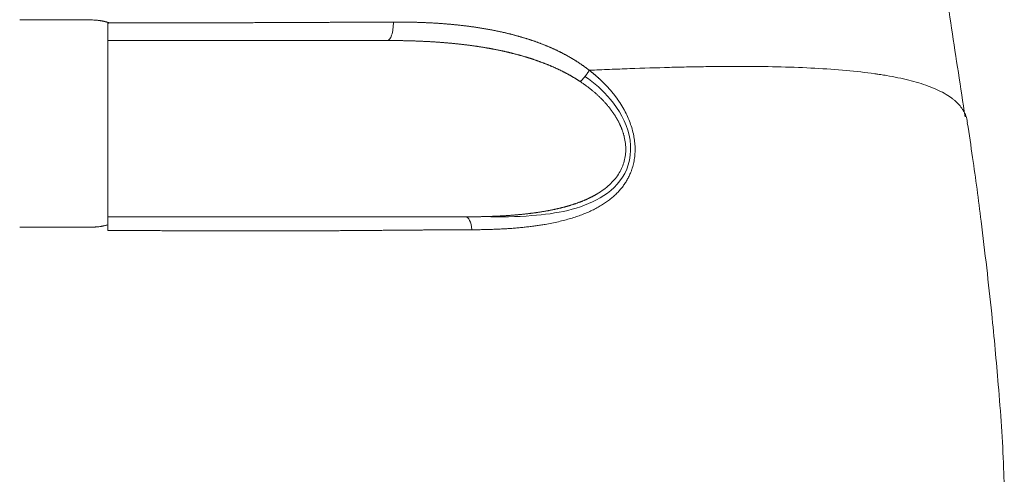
# Model space of a CAD drawing. Header units: millimetres. Extents: x 176 to 9387, y -11044 to -3322.
# Tile 224 of 256: x 8455 to 8511, y -9821 to -9795. Entities that reach past the tile are written whole.
import ezdxf

# ---------------------------------------------------------------- set-up
doc = ezdxf.new("R2010")
doc.units = ezdxf.units.MM
doc.header["$LTSCALE"] = 0.3175
doc.layers.add('1轮廓实线层', color=7, linetype='Continuous', lineweight=18)

msp = doc.modelspace()

# ---------------------------------------------------------------- linework, layer by layer
at = {"layer": '1轮廓实线层'}
for centre, major_axis, ratio, start_param, end_param in [((8476.18598, -9795.19279), (0, -1), 0.35455754, 0, 1.61987464), ((8480.64113, -9807.19279), (0, 1), 0.36735611, 4.98257538, 6.28318531)]:
    msp.add_ellipse(centre, major_axis=major_axis, ratio=ratio, start_param=start_param, end_param=end_param, dxfattribs=at)
for points, degree in [([(8508.95037, -9800.52894), (8502.85368, -9760.30749)], 1), ([(8460.35631, -9795.2175), (8460.37725, -9795.20824), (8460.39819, -9795.19897), (8460.41913, -9795.1897)], 3), ([(8476.18598, -9796.19279), (8471.07249, -9796.19279), (8465.80484, -9796.19279), (8460.35631, -9796.19279)], 3), ([(8460.35631, -9806.19279), (8470.7946, -9806.19279), (8480.64113, -9806.19279)], 2), ([(8460.35631, -9806.97292), (8460.35631, -9806.86314), (8460.35631, -9806.75333), (8460.35631, -9806.64347)], 3)]:
    msp.add_open_spline(points, degree=degree, dxfattribs=at)
for points, knots in [([(8459.43427, -9795.02278), (8458.75675, -9795.01901), (8458.07824, -9795.01606), (8457.05878, -9795.01307), (8456.71867, -9795.01231), (8456.0379, -9795.01127), (8455.69723, -9795.01098), (8455.35631, -9795.01091)], [0, 0, 0, 0, 0.5, 0.5, 0.75, 0.75, 1, 1, 1, 1]), ([(8460.41951, -9795.18861), (8460.41068, -9795.18555), (8460.39305, -9795.17943), (8460.36654, -9795.1706), (8460.34005, -9795.16204), (8460.31356, -9795.15378), (8460.28709, -9795.14582), (8460.26062, -9795.13815), (8460.23417, -9795.13077), (8460.20772, -9795.12369), (8460.18129, -9795.1169), (8460.15486, -9795.11041), (8460.12845, -9795.10421), (8460.10204, -9795.0983), (8460.07565, -9795.09269), (8460.04926, -9795.08737), (8460.02289, -9795.08234), (8459.99652, -9795.07761), (8459.97017, -9795.07318), (8459.93407, -9795.06751), (8459.8878, -9795.06092), (8459.83095, -9795.05377), (8459.77293, -9795.04741), (8459.71041, -9795.04153), (8459.63613, -9795.03583), (8459.54286, -9795.02947), (8459.47301, -9795.02516), (8459.43427, -9795.02278)], [0, 0, 0, 0, 0.02797173, 0.05583949, 0.08360598, 0.1112739, 0.13884601, 0.16632508, 0.19371391, 0.22101533, 0.24823221, 0.27536743, 0.30242391, 0.32940458, 0.3563124, 0.38315037, 0.40992149, 0.4366288, 0.46327537, 0.48986425, 0.54592823, 0.60304362, 0.6612256, 0.72048855, 0.79080643, 0.88397508, 1, 1, 1, 1]), ([(8460.35631, -9806.64352), (8460.35631, -9806.17468), (8460.35631, -9805.70456), (8460.35631, -9804.76167), (8460.35631, -9804.28892), (8460.35631, -9803.57774), (8460.35631, -9803.34035), (8460.35631, -9802.86487), (8460.35631, -9802.62678), (8460.35631, -9801.91231), (8460.35631, -9801.43545), (8460.35631, -9800.71938), (8460.35631, -9800.48056), (8460.35631, -9800.00268), (8460.35631, -9799.76363), (8460.35631, -9799.28532), (8460.35631, -9799.04605), (8460.35631, -9798.56751), (8460.35631, -9798.32824), (8460.35631, -9797.84968), (8460.35631, -9797.6104), (8460.35631, -9797.13183), (8460.35631, -9796.89254), (8460.35631, -9796.17468), (8460.35631, -9795.69609), (8460.35631, -9795.2175)], [0, 0, 0, 0, 0.125, 0.125, 0.25, 0.25, 0.3125, 0.3125, 0.375, 0.375, 0.5, 0.5, 0.5625, 0.5625, 0.625, 0.625, 0.6875, 0.6875, 0.75, 0.75, 0.8125, 0.8125, 0.875, 0.875, 1, 1, 1, 1]), ([(8460.41932, -9795.1897), (8460.45231, -9795.18966), (8460.51879, -9795.18959), (8460.61922, -9795.1895), (8460.72112, -9795.18942), (8460.82449, -9795.18935), (8460.92932, -9795.1893), (8461.03562, -9795.18926), (8461.14339, -9795.18924), (8461.25264, -9795.18922), (8461.36335, -9795.18921), (8461.47554, -9795.18921), (8461.58919, -9795.18921), (8461.70433, -9795.18923), (8461.82093, -9795.18924), (8461.93901, -9795.18926), (8462.05857, -9795.18928), (8462.1796, -9795.18931), (8462.30211, -9795.18933), (8462.42609, -9795.18936), (8462.55156, -9795.18938), (8462.6785, -9795.1894), (8462.80691, -9795.18942), (8462.93681, -9795.18943), (8463.06818, -9795.18944), (8463.20104, -9795.18944), (8463.33537, -9795.18944), (8463.47118, -9795.18942), (8463.60847, -9795.1894), (8463.74723, -9795.18937), (8463.88748, -9795.18933), (8464.0292, -9795.18928), (8464.1724, -9795.18921), (8464.31707, -9795.18913), (8464.46323, -9795.18904), (8464.61086, -9795.18893), (8464.75996, -9795.18881), (8464.91054, -9795.18867), (8465.06259, -9795.18852), (8465.21611, -9795.18834), (8465.37111, -9795.18815), (8465.52757, -9795.18794), (8465.6855, -9795.18771), (8465.84491, -9795.18747), (8466.00577, -9795.1872), (8466.1681, -9795.18691), (8466.3319, -9795.18659), (8466.49716, -9795.18626), (8466.66387, -9795.1859), (8466.83204, -9795.18552), (8467.00167, -9795.18512), (8467.17275, -9795.1847), (8467.34528, -9795.18425), (8467.51925, -9795.18377), (8467.69467, -9795.18327), (8467.87154, -9795.18275), (8468.04984, -9795.1822), (8468.22958, -9795.18163), (8468.41075, -9795.18104), (8468.59335, -9795.18042), (8468.77738, -9795.17977), (8468.96283, -9795.1791), (8469.1497, -9795.1784), (8469.33798, -9795.17769), (8469.52767, -9795.17694), (8469.71877, -9795.17617), (8469.91127, -9795.17538), (8470.10517, -9795.17457), (8470.30045, -9795.17373), (8470.49713, -9795.17287), (8470.69519, -9795.17199), (8470.89462, -9795.17109), (8471.09543, -9795.17017), (8471.2976, -9795.16923), (8471.50113, -9795.16827), (8471.70601, -9795.16729), (8471.91224, -9795.16629), (8472.11981, -9795.16528), (8472.32871, -9795.16425), (8472.53894, -9795.16321), (8472.75049, -9795.16216), (8472.96335, -9795.16109), (8473.17752, -9795.16001), (8473.39298, -9795.15893), (8473.60973, -9795.15783), (8473.82776, -9795.15673), (8474.04707, -9795.15563), (8474.26763, -9795.15452), (8474.48945, -9795.15341), (8474.71252, -9795.15231), (8474.93682, -9795.1512), (8475.16235, -9795.1501), (8475.38909, -9795.14901), (8475.61704, -9795.14793), (8475.84618, -9795.14685), (8476.0765, -9795.14579), (8476.30802, -9795.14475), (8476.46258, -9795.14407), (8476.54011, -9795.14373)], [0, 0, 0, 0, 0.00598421, 0.01205804, 0.01822162, 0.02447508, 0.03081854, 0.03725213, 0.04377599, 0.05039024, 0.057095, 0.06389042, 0.07077661, 0.07775372, 0.08482187, 0.09198119, 0.09923181, 0.10657388, 0.11400751, 0.12153285, 0.12915002, 0.13685915, 0.14466038, 0.15255384, 0.16053966, 0.16861797, 0.1767889, 0.18505259, 0.19340915, 0.20185872, 0.21040144, 0.21903742, 0.22776679, 0.23658968, 0.24550621, 0.25451651, 0.2636207, 0.2728189, 0.28211124, 0.29149783, 0.30097878, 0.31055422, 0.32022426, 0.32998901, 0.33984858, 0.34980309, 0.35985263, 0.36999732, 0.38023726, 0.39057254, 0.40100328, 0.41152956, 0.42215147, 0.43286912, 0.44368258, 0.45459195, 0.4655973, 0.47669873, 0.4878963, 0.49919009, 0.51058017, 0.52206661, 0.53364947, 0.54532882, 0.55710471, 0.5689772, 0.58094633, 0.59301216, 0.60517472, 0.61743406, 0.62979021, 0.6422432, 0.65479305, 0.66743979, 0.68018344, 0.693024, 0.70596149, 0.71899592, 0.73212726, 0.74535554, 0.75868072, 0.7721028, 0.78562175, 0.79923755, 0.81295017, 0.82675956, 0.84066569, 0.85466851, 0.86876797, 0.882964, 0.89725655, 0.91164553, 0.92613088, 0.94071251, 0.95539033, 0.97016426, 0.98503418, 1, 1, 1, 1]), ([(8476.54011, -9795.14373), (8476.5724, -9795.14361), (8476.63687, -9795.14338), (8476.73334, -9795.14331), (8476.82946, -9795.14345), (8476.92521, -9795.14383), (8477.0206, -9795.14443), (8477.11562, -9795.14526), (8477.21028, -9795.14631), (8477.30457, -9795.14759), (8477.3985, -9795.1491), (8477.49207, -9795.15083), (8477.58527, -9795.15279), (8477.67811, -9795.15498), (8477.77058, -9795.15739), (8477.86269, -9795.16002), (8477.95444, -9795.16288), (8478.04583, -9795.16597), (8478.13685, -9795.16928), (8478.22751, -9795.17282), (8478.31781, -9795.17658), (8478.40774, -9795.18056), (8478.49732, -9795.18477), (8478.58653, -9795.18921), (8478.67538, -9795.19386), (8478.76387, -9795.19874), (8478.852, -9795.20385), (8478.93977, -9795.20917), (8479.02718, -9795.21472), (8479.11423, -9795.22049), (8479.20092, -9795.22649), (8479.28725, -9795.2327), (8479.37322, -9795.23914), (8479.45883, -9795.2458), (8479.54409, -9795.25268), (8479.62898, -9795.25979), (8479.71352, -9795.26711), (8479.7977, -9795.27466), (8479.88152, -9795.28242), (8479.96499, -9795.29041), (8480.0481, -9795.29861), (8480.13085, -9795.30704), (8480.21325, -9795.31568), (8480.29529, -9795.32455), (8480.37698, -9795.33363), (8480.45831, -9795.34293), (8480.53928, -9795.35246), (8480.61991, -9795.3622), (8480.70018, -9795.37215), (8480.78009, -9795.38233), (8480.85966, -9795.39273), (8480.93887, -9795.40334), (8481.01773, -9795.41417), (8481.09623, -9795.42521), (8481.17439, -9795.43647), (8481.25219, -9795.44795), (8481.32965, -9795.45965), (8481.40675, -9795.47156), (8481.4835, -9795.48369), (8481.55991, -9795.49603), (8481.63596, -9795.50859), (8481.71167, -9795.52136), (8481.78703, -9795.53435), (8481.86204, -9795.54755), (8481.9367, -9795.56097), (8482.01102, -9795.5746), (8482.08499, -9795.58845), (8482.15862, -9795.6025), (8482.23189, -9795.61678), (8482.30483, -9795.63126), (8482.37742, -9795.64596), (8482.44966, -9795.66087), (8482.52156, -9795.67599), (8482.59312, -9795.69133), (8482.66434, -9795.70687), (8482.73521, -9795.72263), (8482.80574, -9795.7386), (8482.87593, -9795.75478), (8482.94578, -9795.77118), (8483.01529, -9795.78778), (8483.08446, -9795.80459), (8483.15328, -9795.82162), (8483.22177, -9795.83885), (8483.28992, -9795.85629), (8483.35774, -9795.87395), (8483.42521, -9795.89181), (8483.49235, -9795.90988), (8483.55915, -9795.92816), (8483.62561, -9795.94665), (8483.69174, -9795.96535), (8483.75754, -9795.98425), (8483.82299, -9796.00336), (8483.88812, -9796.02268), (8483.95291, -9796.04221), (8484.01736, -9796.06195), (8484.08149, -9796.08189), (8484.14528, -9796.10204), (8484.20874, -9796.1224), (8484.27187, -9796.14296), (8484.33467, -9796.16373), (8484.39713, -9796.1847), (8484.45927, -9796.20588), (8484.52108, -9796.22727), (8484.58256, -9796.24886), (8484.64371, -9796.27065), (8484.70453, -9796.29265), (8484.76502, -9796.31486), (8484.82519, -9796.33727), (8484.88503, -9796.35988), (8484.94454, -9796.3827), (8485.00373, -9796.40572), (8485.0626, -9796.42895), (8485.12114, -9796.45238), (8485.17935, -9796.47601), (8485.23725, -9796.49984), (8485.29482, -9796.52388), (8485.35206, -9796.54812), (8485.40899, -9796.57257), (8485.46559, -9796.59721), (8485.52187, -9796.62206), (8485.57783, -9796.64711), (8485.63347, -9796.67236), (8485.6888, -9796.69782), (8485.7438, -9796.72347), (8485.79848, -9796.74933), (8485.85285, -9796.77539), (8485.9069, -9796.80164), (8485.96063, -9796.8281), (8486.01404, -9796.85476), (8486.06714, -9796.88162), (8486.11992, -9796.90868), (8486.17239, -9796.93594), (8486.22454, -9796.9634), (8486.27638, -9796.99107), (8486.3279, -9797.01893), (8486.37911, -9797.04698), (8486.43001, -9797.07524), (8486.4806, -9797.1037), (8486.53087, -9797.13236), (8486.58083, -9797.16122), (8486.63049, -9797.19027), (8486.67983, -9797.21953), (8486.72886, -9797.24898), (8486.77758, -9797.27863), (8486.82599, -9797.30848), (8486.8741, -9797.33853), (8486.92189, -9797.36877), (8486.96938, -9797.39922), (8487.01656, -9797.42986), (8487.06343, -9797.4607), (8487.11, -9797.49173), (8487.15626, -9797.52297), (8487.20222, -9797.5544), (8487.24787, -9797.58603), (8487.29322, -9797.61786), (8487.33826, -9797.64988), (8487.383, -9797.6821), (8487.42744, -9797.71452), (8487.47157, -9797.74713), (8487.5154, -9797.77994), (8487.55893, -9797.81296), (8487.60216, -9797.84614), (8487.6308, -9797.86849), (8487.6451, -9797.87964)], [0, 0, 0, 0, 0.00813582, 0.01624551, 0.02432907, 0.03238651, 0.04041785, 0.0484231, 0.05640228, 0.06435538, 0.07228244, 0.08018347, 0.08805847, 0.09590748, 0.1037305, 0.11152756, 0.11929866, 0.12704384, 0.13476311, 0.1424565, 0.15012401, 0.15776568, 0.16538153, 0.17297158, 0.18053585, 0.18807438, 0.19558717, 0.20307427, 0.21053569, 0.21797147, 0.22538163, 0.2327662, 0.24012521, 0.24745869, 0.25476666, 0.26204917, 0.26930624, 0.27653791, 0.28374421, 0.29092516, 0.29808082, 0.30521121, 0.31231636, 0.31939633, 0.32645113, 0.33348082, 0.34048542, 0.34746499, 0.35441955, 0.36134916, 0.36825385, 0.37513366, 0.38198865, 0.38881884, 0.39562429, 0.40240505, 0.40916115, 0.41589265, 0.42259959, 0.42928202, 0.43593999, 0.44257356, 0.44918276, 0.45576766, 0.46232831, 0.46886475, 0.47537705, 0.48186525, 0.48832942, 0.49476961, 0.50118587, 0.50757827, 0.51394687, 0.52029171, 0.52661288, 0.53291042, 0.5391844, 0.54543488, 0.55166192, 0.5578656, 0.56404598, 0.57020311, 0.57633709, 0.58244796, 0.5885358, 0.59460069, 0.60064268, 0.60666187, 0.61265831, 0.61863209, 0.62458327, 0.63051194, 0.63641817, 0.64230205, 0.64816365, 0.65400305, 0.65982033, 0.66561558, 0.67138888, 0.67714032, 0.68286997, 0.68857794, 0.6942643, 0.69992915, 0.70557258, 0.71119467, 0.71679552, 0.72237523, 0.72793389, 0.7334716, 0.73898845, 0.74448454, 0.74995998, 0.75541486, 0.76084929, 0.76626336, 0.7716572, 0.77703089, 0.78238455, 0.7877183, 0.79303223, 0.79832646, 0.8036011, 0.80885627, 0.81409208, 0.81930865, 0.8245061, 0.82968455, 0.83484412, 0.83998493, 0.84510711, 0.85021077, 0.85529606, 0.86036309, 0.865412, 0.87044292, 0.87545598, 0.88045131, 0.88542906, 0.89038936, 0.89533234, 0.90025816, 0.90516695, 0.91005885, 0.91493401, 0.91979258, 0.92463471, 0.92946054, 0.93427023, 0.93906393, 0.9438418, 0.948604, 0.95335067, 0.95808199, 0.96279812, 0.9674992, 0.97218543, 0.97685695, 0.98151394, 0.98615656, 0.990785, 0.99539942, 1, 1, 1, 1]), ([(8487.13061, -9798.52017), (8487.11799, -9798.51179), (8487.09269, -9798.49501), (8487.05452, -9798.47005), (8487.01609, -9798.44519), (8486.97738, -9798.42043), (8486.9384, -9798.39579), (8486.89915, -9798.37126), (8486.85963, -9798.34684), (8486.81983, -9798.32253), (8486.77976, -9798.29833), (8486.73942, -9798.27425), (8486.69881, -9798.25028), (8486.65793, -9798.22643), (8486.61677, -9798.20269), (8486.57535, -9798.17907), (8486.53365, -9798.15556), (8486.49167, -9798.13217), (8486.44943, -9798.1089), (8486.40691, -9798.08575), (8486.36413, -9798.06272), (8486.32107, -9798.03981), (8486.27773, -9798.01702), (8486.23413, -9797.99435), (8486.19025, -9797.9718), (8486.1461, -9797.94937), (8486.10168, -9797.92707), (8486.05699, -9797.90489), (8486.01203, -9797.88284), (8485.96679, -9797.86091), (8485.92128, -9797.83911), (8485.8755, -9797.81743), (8485.82945, -9797.79588), (8485.78312, -9797.77445), (8485.73652, -9797.75316), (8485.68965, -9797.73199), (8485.64251, -9797.71095), (8485.5951, -9797.69004), (8485.54741, -9797.66926), (8485.49945, -9797.64862), (8485.45122, -9797.6281), (8485.40272, -9797.60771), (8485.35395, -9797.58746), (8485.3049, -9797.56734), (8485.25558, -9797.54735), (8485.20599, -9797.52749), (8485.15613, -9797.50777), (8485.106, -9797.48819), (8485.05559, -9797.46873), (8485.00491, -9797.44942), (8484.95396, -9797.43024), (8484.90274, -9797.4112), (8484.85124, -9797.39229), (8484.79948, -9797.37352), (8484.74744, -9797.35489), (8484.69513, -9797.33639), (8484.64254, -9797.31804), (8484.58969, -9797.29982), (8484.53656, -9797.28175), (8484.48316, -9797.26381), (8484.42949, -9797.24601), (8484.37554, -9797.22836), (8484.32133, -9797.21084), (8484.26684, -9797.19347), (8484.21208, -9797.17623), (8484.15705, -9797.15914), (8484.10174, -9797.1422), (8484.04617, -9797.12539), (8483.99032, -9797.10873), (8483.9342, -9797.09221), (8483.87781, -9797.07584), (8483.82114, -9797.05961), (8483.76421, -9797.04352), (8483.707, -9797.02758), (8483.64952, -9797.01179), (8483.59176, -9796.99614), (8483.53374, -9796.98063), (8483.47544, -9796.96527), (8483.41687, -9796.95006), (8483.35803, -9796.935), (8483.29892, -9796.92008), (8483.23953, -9796.90531), (8483.17987, -9796.89068), (8483.11994, -9796.87621), (8483.05974, -9796.86188), (8482.99927, -9796.8477), (8482.93852, -9796.83367), (8482.8775, -9796.81979), (8482.81621, -9796.80605), (8482.75465, -9796.79247), (8482.69282, -9796.77904), (8482.63071, -9796.76575), (8482.56833, -9796.75262), (8482.50568, -9796.73963), (8482.44276, -9796.72679), (8482.37957, -9796.71411), (8482.3161, -9796.70158), (8482.25236, -9796.68919), (8482.18835, -9796.67696), (8482.12407, -9796.66488), (8482.05951, -9796.65295), (8481.99468, -9796.64117), (8481.92958, -9796.62954), (8481.86421, -9796.61807), (8481.79857, -9796.60674), (8481.73265, -9796.59557), (8481.66647, -9796.58455), (8481.60001, -9796.57369), (8481.53327, -9796.56297), (8481.46627, -9796.55241), (8481.39899, -9796.542), (8481.33145, -9796.53174), (8481.26363, -9796.52164), (8481.19553, -9796.51169), (8481.12717, -9796.50189), (8481.05853, -9796.49225), (8480.98962, -9796.48275), (8480.92044, -9796.47342), (8480.85099, -9796.46423), (8480.78127, -9796.4552), (8480.71127, -9796.44632), (8480.641, -9796.43759), (8480.57046, -9796.42902), (8480.49965, -9796.4206), (8480.42856, -9796.41234), (8480.3572, -9796.40423), (8480.28557, -9796.39627), (8480.21367, -9796.38847), (8480.1415, -9796.38081), (8480.06905, -9796.37332), (8479.99634, -9796.36597), (8479.92335, -9796.35878), (8479.85008, -9796.35175), (8479.77655, -9796.34486), (8479.70274, -9796.33814), (8479.62866, -9796.33156), (8479.55431, -9796.32514), (8479.47969, -9796.31887), (8479.4048, -9796.31275), (8479.32963, -9796.30679), (8479.25419, -9796.30098), (8479.17848, -9796.29532), (8479.1025, -9796.28982), (8479.02624, -9796.28447), (8478.94972, -9796.27928), (8478.87292, -9796.27423), (8478.79585, -9796.26934), (8478.7185, -9796.2646), (8478.64089, -9796.26002), (8478.563, -9796.25558), (8478.48484, -9796.2513), (8478.40641, -9796.24717), (8478.32771, -9796.2432), (8478.24873, -9796.23937), (8478.16948, -9796.2357), (8478.08996, -9796.23218), (8478.01017, -9796.22881), (8477.93011, -9796.2256), (8477.84977, -9796.22253), (8477.76916, -9796.21962), (8477.68828, -9796.21686), (8477.60713, -9796.21424), (8477.5257, -9796.21178), (8477.44401, -9796.20947), (8477.36204, -9796.20731), (8477.2798, -9796.2053), (8477.19728, -9796.20344), (8477.1145, -9796.20173), (8477.03144, -9796.20017), (8476.94811, -9796.19876), (8476.86451, -9796.1975), (8476.78064, -9796.19639), (8476.69649, -9796.19543), (8476.61207, -9796.19461), (8476.52738, -9796.19395), (8476.44242, -9796.19343), (8476.35719, -9796.19306), (8476.27168, -9796.19283), (8476.21458, -9796.19281), (8476.18598, -9796.19279)], [0, 0, 0, 0, 0.00397864, 0.00797425, 0.01198689, 0.01601659, 0.02006343, 0.02412744, 0.02820869, 0.03230722, 0.03642308, 0.04055633, 0.04470701, 0.04887517, 0.05306086, 0.05726413, 0.06148502, 0.06572359, 0.06997987, 0.07425391, 0.07854575, 0.08285545, 0.08718304, 0.09152856, 0.09589207, 0.10027359, 0.10467318, 0.10909086, 0.1135267, 0.11798071, 0.12245295, 0.12694344, 0.13145224, 0.13597937, 0.14052488, 0.1450888, 0.14967117, 0.15427203, 0.1588914, 0.16352933, 0.16818586, 0.172861, 0.17755481, 0.18226731, 0.18699853, 0.19174851, 0.19651729, 0.20130489, 0.20611134, 0.21093668, 0.21578094, 0.22064414, 0.22552633, 0.23042752, 0.23534775, 0.24028704, 0.24524544, 0.25022295, 0.25521962, 0.26023547, 0.26527053, 0.27032482, 0.27539838, 0.28049122, 0.28560338, 0.29073489, 0.29588575, 0.30105601, 0.30624569, 0.31145481, 0.3166834, 0.32193148, 0.32719907, 0.33248621, 0.33779291, 0.34311919, 0.34846508, 0.35383061, 0.35921579, 0.36462064, 0.3700452, 0.37548947, 0.38095349, 0.38643727, 0.39194084, 0.39746421, 0.4030074, 0.40857045, 0.41415336, 0.41975616, 0.42537886, 0.43102149, 0.43668407, 0.44236661, 0.44806913, 0.45379166, 0.4595342, 0.46529679, 0.47107943, 0.47688215, 0.48270497, 0.48854789, 0.49441094, 0.50029414, 0.5061975, 0.51212104, 0.51806478, 0.52402873, 0.53001291, 0.53601733, 0.54204202, 0.54808698, 0.55415224, 0.5602378, 0.56634369, 0.57246992, 0.57861651, 0.58478346, 0.5909708, 0.59717854, 0.60340669, 0.60965527, 0.61592429, 0.62221377, 0.62852372, 0.63485415, 0.64120508, 0.64757653, 0.6539685, 0.660381, 0.66681406, 0.67326769, 0.67974189, 0.68623668, 0.69275207, 0.69928809, 0.70584472, 0.712422, 0.71901994, 0.72563853, 0.73227781, 0.73893777, 0.74561844, 0.75231981, 0.75904191, 0.76578475, 0.77254833, 0.77933267, 0.78613778, 0.79296367, 0.79981035, 0.80667783, 0.81356612, 0.82047524, 0.82740519, 0.83435599, 0.84132764, 0.84832015, 0.85533354, 0.86236782, 0.86942299, 0.87649906, 0.88359605, 0.89071397, 0.89785282, 0.90501261, 0.91219335, 0.91939506, 0.92661774, 0.93386141, 0.94112606, 0.94841171, 0.95571837, 0.96304605, 0.97039475, 0.97776449, 0.98515527, 0.9925671, 1, 1, 1, 1]), ([(8487.6452, -9797.87962), (8487.65653, -9797.88838), (8487.67917, -9797.90585), (8487.71293, -9797.93223), (8487.74648, -9797.95869), (8487.7798, -9797.98523), (8487.8129, -9798.01186), (8487.84578, -9798.03856), (8487.87844, -9798.06535), (8487.91088, -9798.09221), (8487.9431, -9798.11916), (8487.9751, -9798.14619), (8488.00687, -9798.17329), (8488.03843, -9798.20048), (8488.06976, -9798.22774), (8488.10088, -9798.25508), (8488.13177, -9798.2825), (8488.16244, -9798.31), (8488.1929, -9798.33758), (8488.22313, -9798.36523), (8488.25314, -9798.39296), (8488.28294, -9798.42076), (8488.31251, -9798.44864), (8488.34187, -9798.4766), (8488.371, -9798.50463), (8488.39992, -9798.53274), (8488.42862, -9798.56092), (8488.4571, -9798.58918), (8488.48537, -9798.61752), (8488.51341, -9798.64592), (8488.54124, -9798.67441), (8488.56885, -9798.70296), (8488.59624, -9798.7316), (8488.62342, -9798.7603), (8488.65038, -9798.78908), (8488.67713, -9798.81794), (8488.70366, -9798.84687), (8488.72997, -9798.87587), (8488.75607, -9798.90495), (8488.78195, -9798.9341), (8488.80762, -9798.96333), (8488.83307, -9798.99262), (8488.85831, -9799.022), (8488.88334, -9799.05144), (8488.90815, -9799.08096), (8488.93275, -9799.11056), (8488.95713, -9799.14022), (8488.9813, -9799.16996), (8489.00526, -9799.19978), (8489.02901, -9799.22966), (8489.05254, -9799.25962), (8489.07587, -9799.28966), (8489.09898, -9799.31977), (8489.12187, -9799.34994), (8489.14456, -9799.3802), (8489.16704, -9799.41052), (8489.1893, -9799.44092), (8489.21135, -9799.47139), (8489.2332, -9799.50194), (8489.25483, -9799.53255), (8489.27625, -9799.56324), (8489.29746, -9799.594), (8489.31846, -9799.62484), (8489.33925, -9799.65575), (8489.35982, -9799.68672), (8489.38019, -9799.71778), (8489.40035, -9799.7489), (8489.4203, -9799.7801), (8489.44004, -9799.81136), (8489.45957, -9799.8427), (8489.47889, -9799.87411), (8489.498, -9799.9056), (8489.5169, -9799.93715), (8489.53559, -9799.96878), (8489.55407, -9800.00048), (8489.57234, -9800.03225), (8489.6495, -9800.16826), (8489.77577, -9800.41044), (8489.93037, -9800.76614), (8490.05514, -9801.12397), (8490.13391, -9801.42398), (8490.18143, -9801.66233), (8490.20929, -9801.83846), (8490.22945, -9802.01289), (8490.24191, -9802.18563), (8490.24662, -9802.35668), (8490.24356, -9802.52603), (8490.2327, -9802.6937), (8490.21401, -9802.85969), (8490.18746, -9803.02401), (8490.15301, -9803.18667), (8490.11065, -9803.34768), (8490.06033, -9803.50705), (8489.99358, -9803.68782), (8489.90628, -9803.88719), (8489.79376, -9804.1013), (8489.6659, -9804.30763), (8489.52264, -9804.50627), (8489.36394, -9804.69732), (8489.18974, -9804.88088), (8488.99998, -9805.05705), (8488.79377, -9805.22672), (8488.5713, -9805.38921), (8488.33268, -9805.54365), (8488.07942, -9805.68918), (8487.81147, -9805.82593), (8487.52887, -9805.95406), (8487.23164, -9806.07375), (8486.91984, -9806.18515), (8486.59355, -9806.28844), (8486.25286, -9806.3838), (8485.89781, -9806.47135), (8485.52835, -9806.55115), (8485.23324, -9806.60632), (8485.01848, -9806.64264), (8484.88891, -9806.6635), (8484.75831, -9806.68346), (8484.62667, -9806.70253), (8484.49397, -9806.7207), (8484.36021, -9806.73798), (8484.2254, -9806.7544), (8484.08953, -9806.76997), (8483.9526, -9806.7847), (8483.81462, -9806.79862), (8483.67559, -9806.81174), (8483.53551, -9806.82408), (8483.39439, -9806.83566), (8483.25222, -9806.84649), (8483.10901, -9806.85658), (8482.96476, -9806.86595), (8482.81947, -9806.87462), (8482.67314, -9806.88258), (8482.52578, -9806.88985), (8482.37737, -9806.89644), (8482.22794, -9806.90236), (8482.07746, -9806.90761), (8481.92594, -9806.9122), (8481.77339, -9806.91613), (8481.61979, -9806.9194), (8481.46515, -9806.92203), (8481.30946, -9806.92399), (8481.15273, -9806.92535), (8481.04778, -9806.9257), (8480.99516, -9806.92588)], [0, 0, 0, 0, 0.00251424, 0.00501932, 0.00751527, 0.01000213, 0.01247993, 0.01494872, 0.01740854, 0.01985942, 0.0223014, 0.02473453, 0.02715885, 0.0295744, 0.03198123, 0.03437938, 0.03676891, 0.03914985, 0.04152227, 0.04388621, 0.04624174, 0.0485889, 0.05092775, 0.05325837, 0.0555808, 0.05789511, 0.06020137, 0.06249964, 0.06479, 0.06707252, 0.06934727, 0.07161432, 0.07387374, 0.07612562, 0.07837004, 0.08060706, 0.08283678, 0.08505927, 0.08727462, 0.0894829, 0.09168421, 0.09387862, 0.09606622, 0.0982471, 0.10042133, 0.10258902, 0.10475025, 0.1069051, 0.10905366, 0.11119602, 0.11333228, 0.11546251, 0.11758682, 0.11970528, 0.121818, 0.12392506, 0.12602655, 0.12812258, 0.13021322, 0.13229857, 0.13437873, 0.13645379, 0.13852384, 0.14058898, 0.14264931, 0.14470491, 0.14675589, 0.14880234, 0.15084435, 0.15288203, 0.15491547, 0.15694477, 0.15897002, 0.16099134, 0.16300881, 0.16502253, 0.16703262, 0.1887689, 0.20979335, 0.23027232, 0.25038957, 0.26026072, 0.26999851, 0.27962815, 0.2891759, 0.29866889, 0.30813486, 0.31760194, 0.32709836, 0.3366522, 0.3462911, 0.35604203, 0.36593108, 0.3759833, 0.39062399, 0.40543921, 0.42049547, 0.43585537, 0.45157701, 0.46771367, 0.48431368, 0.50142037, 0.5192891, 0.53760812, 0.55641082, 0.57572642, 0.59557998, 0.61599237, 0.63698023, 0.65855624, 0.68073017, 0.70351118, 0.72691202, 0.75095523, 0.75894939, 0.76698113, 0.77505169, 0.78316213, 0.79131335, 0.79950602, 0.80774066, 0.81601766, 0.82433728, 0.83269977, 0.84110533, 0.84955416, 0.85804646, 0.86658239, 0.87516215, 0.88378591, 0.89245386, 0.90116618, 0.90992309, 0.9187248, 0.92757154, 0.93646356, 0.94540112, 0.9543845, 0.96341402, 0.97248998, 0.98161273, 0.99078262, 1, 1, 1, 1]), ([(8508.91666, -9800.2855), (8508.88468, -9800.22094), (8508.84937, -9800.15926), (8508.75241, -9800.00897), (8508.6869, -9799.92407), (8508.5464, -9799.76542), (8508.4714, -9799.69169), (8508.35434, -9799.58838), (8508.29467, -9799.53855), (8508.22358, -9799.48339), (8508.18772, -9799.45653), (8508.16973, -9799.44328), (8508.16071, -9799.4367), (8508.1562, -9799.43341), (8508.15394, -9799.43178), (8508.15282, -9799.43096), (8508.15225, -9799.43055), (8508.15197, -9799.43035), (8508.15183, -9799.43024), (8508.15178, -9799.43021), (8508.15174, -9799.43018), (8508.1517, -9799.43015), (8507.91771, -9799.26069), (8507.64518, -9799.10781), (8507.03332, -9798.83123), (8506.69402, -9798.70755), (8505.95931, -9798.48602), (8505.56393, -9798.38818), (8504.93643, -9798.25852), (8504.72151, -9798.21814), (8504.39142, -9798.16157), (8504.22444, -9798.13427), (8504.02643, -9798.10412), (8503.92666, -9798.08945), (8503.87658, -9798.08222), (8503.85149, -9798.07863), (8503.83893, -9798.07684), (8503.83265, -9798.07594), (8503.82951, -9798.0755), (8503.82794, -9798.07527), (8503.82727, -9798.07518), (8503.82682, -9798.07512), (8503.82662, -9798.07509), (8503.3157, -9798.00262), (8502.77591, -9797.9412), (8501.64474, -9797.83827), (8501.05335, -9797.79676), (8499.82522, -9797.73125), (8499.18846, -9797.70724), (8497.87595, -9797.67421), (8497.20018, -9797.66518), (8495.81659, -9797.65991), (8495.1088, -9797.66367), (8494.02881, -9797.67771), (8493.66576, -9797.68379), (8492.93432, -9797.69855), (8492.56593, -9797.70722), (8491.45361, -9797.73672), (8490.70253, -9797.76104), (8489.56371, -9797.80235), (8489.18204, -9797.81692), (8488.41559, -9797.84739), (8488.03086, -9797.86325), (8487.6452, -9797.87959)], [0, 0, 0, 0, 0.02338446, 0.02338446, 0.05955541, 0.05955541, 0.09572635, 0.09572635, 0.11381183, 0.12285456, 0.12737593, 0.12963662, 0.13076696, 0.13133213, 0.13161471, 0.13175601, 0.13182665, 0.13186198, 0.13187964, 0.13188847, 0.13188847, 0.1318973, 0.1318973, 0.20423919, 0.20423919, 0.27658108, 0.27658108, 0.34892297, 0.34892297, 0.38509392, 0.38509392, 0.40317939, 0.41222213, 0.4167435, 0.41900418, 0.42013452, 0.4206997, 0.42098228, 0.42112357, 0.42119422, 0.42122954, 0.42122954, 0.42126487, 0.42126487, 0.49360676, 0.49360676, 0.56594865, 0.56594865, 0.63829054, 0.63829054, 0.71063243, 0.71063243, 0.78297432, 0.78297432, 0.81914527, 0.81914527, 0.85531622, 0.85531622, 0.92765811, 0.92765811, 0.96382905, 0.96382905, 1, 1, 1, 1]), ([(8481.73243, -9806.17935), (8482.63272, -9806.20786), (8483.52299, -9806.19752), (8485.78116, -9806.01543), (8487.13659, -9805.77239), (8488.82604, -9804.79085), (8489.34278, -9804.33589), (8489.98301, -9803.11844), (8490.08136, -9802.32642), (8489.73738, -9800.80911), (8489.33283, -9800.10789), (8488.42234, -9799.02187), (8487.92688, -9798.59337), (8487.40303, -9798.23283)], [0, 0, 0, 0, 0.17599965, 0.17599965, 0.45590532, 0.45590532, 0.59585815, 0.59585815, 0.73581099, 0.73581099, 0.87576382, 0.87576382, 1, 1, 1, 1]), ([(8480.64113, -9806.19279), (8480.6704, -9806.19278), (8480.72882, -9806.19274), (8480.81619, -9806.19248), (8480.90314, -9806.19206), (8480.98965, -9806.19147), (8481.07575, -9806.19071), (8481.16141, -9806.18978), (8481.24665, -9806.18868), (8481.33146, -9806.1874), (8481.41585, -9806.18595), (8481.49981, -9806.18433), (8481.58334, -9806.18254), (8481.66644, -9806.18057), (8481.74912, -9806.17843), (8481.83137, -9806.17611), (8481.9132, -9806.17362), (8481.9946, -9806.17095), (8482.07557, -9806.1681), (8482.15611, -9806.16507), (8482.23623, -9806.16187), (8482.31592, -9806.15849), (8482.39519, -9806.15493), (8482.47402, -9806.15119), (8482.55243, -9806.14727), (8482.63042, -9806.14317), (8482.70798, -9806.13889), (8482.78511, -9806.13443), (8482.86181, -9806.12979), (8482.93809, -9806.12496), (8483.01394, -9806.11996), (8483.08936, -9806.11477), (8483.16436, -9806.10939), (8483.23893, -9806.10383), (8483.31307, -9806.09809), (8483.38679, -9806.09216), (8483.46008, -9806.08605), (8483.53294, -9806.07975), (8483.60538, -9806.07327), (8483.67739, -9806.0666), (8483.74897, -9806.05974), (8483.82012, -9806.0527), (8483.89085, -9806.04547), (8483.96116, -9806.03805), (8484.03103, -9806.03045), (8484.10048, -9806.02265), (8484.1695, -9806.01467), (8484.2381, -9806.00649), (8484.30627, -9805.99813), (8484.37401, -9805.98958), (8484.44133, -9805.98084), (8484.50821, -9805.97191), (8484.57468, -9805.96278), (8484.64071, -9805.95347), (8484.70632, -9805.94397), (8484.7715, -9805.93427), (8484.83626, -9805.92439), (8484.90058, -9805.91431), (8484.96448, -9805.90404), (8485.02796, -9805.89357), (8485.09101, -9805.88292), (8485.15363, -9805.87207), (8485.21582, -9805.86103), (8485.27759, -9805.8498), (8485.33893, -9805.83837), (8485.39985, -9805.82675), (8485.46033, -9805.81494), (8485.52039, -9805.80293), (8485.58003, -9805.79073), (8485.63923, -9805.77833), (8485.69801, -9805.76574), (8485.75637, -9805.75296), (8485.8143, -9805.73999), (8485.8718, -9805.72681), (8485.92887, -9805.71345), (8485.98552, -9805.69989), (8486.04174, -9805.68613), (8486.09753, -9805.67219), (8486.15289, -9805.65804), (8486.20783, -9805.64371), (8486.26235, -9805.62917), (8486.31643, -9805.61445), (8486.37009, -9805.59952), (8486.42333, -9805.58441), (8486.47613, -9805.5691), (8486.52851, -9805.55359), (8486.58046, -9805.53789), (8486.63199, -9805.522), (8486.68309, -9805.50591), (8486.73376, -9805.48963), (8486.78401, -9805.47315), (8486.83382, -9805.45648), (8486.88322, -9805.43962), (8486.93218, -9805.42256), (8486.98072, -9805.40531), (8487.02883, -9805.38786), (8487.07652, -9805.37022), (8487.12378, -9805.35239), (8487.17061, -9805.33437), (8487.21701, -9805.31615), (8487.26299, -9805.29774), (8487.30854, -9805.27914), (8487.35367, -9805.26034), (8487.39836, -9805.24136), (8487.44263, -9805.22218), (8487.48648, -9805.20281), (8487.5299, -9805.18325), (8487.57289, -9805.16349), (8487.61545, -9805.14355), (8487.65759, -9805.12342), (8487.6993, -9805.1031), (8487.74058, -9805.08259), (8487.78144, -9805.06188), (8487.82187, -9805.04099), (8487.86188, -9805.01992), (8487.90145, -9804.99865), (8487.9406, -9804.97719), (8487.97933, -9804.95555), (8488.01762, -9804.93372), (8488.05549, -9804.91171), (8488.20937, -9804.82047), (8488.46365, -9804.65237), (8488.79036, -9804.38411), (8489.06832, -9804.09656), (8489.29743, -9803.7907), (8489.47751, -9803.46766), (8489.60832, -9803.12878), (8489.68961, -9802.77574), (8489.7212, -9802.41046), (8489.70306, -9802.03523), (8489.65539, -9801.76595), (8489.61579, -9801.60521), (8489.60183, -9801.55223), (8489.58693, -9801.49918), (8489.5711, -9801.44608), (8489.55435, -9801.39292), (8489.53666, -9801.33971), (8489.51804, -9801.28646), (8489.49849, -9801.23317), (8489.47801, -9801.17986), (8489.4566, -9801.12652), (8489.43426, -9801.07316), (8489.41098, -9801.01979), (8489.38678, -9800.96642), (8489.36165, -9800.91304), (8489.33558, -9800.85968), (8489.30859, -9800.80632), (8489.28066, -9800.75299), (8489.2518, -9800.69968), (8489.22202, -9800.6464), (8489.1913, -9800.59316), (8489.15965, -9800.53997), (8489.12707, -9800.48682), (8489.09356, -9800.43373), (8489.05912, -9800.3807), (8489.02375, -9800.32775), (8488.98745, -9800.27486), (8488.95022, -9800.22206), (8488.91205, -9800.16934), (8488.87296, -9800.11672), (8488.83294, -9800.0642), (8488.79198, -9800.01179), (8488.7501, -9799.95949), (8488.70728, -9799.9073), (8488.66353, -9799.85524), (8488.61886, -9799.80332), (8488.57325, -9799.75153), (8488.52671, -9799.69988), (8488.47924, -9799.64839), (8488.43084, -9799.59705), (8488.38151, -9799.54587), (8488.33125, -9799.49487), (8488.28006, -9799.44403), (8488.22794, -9799.39338), (8488.17489, -9799.34292), (8488.1209, -9799.29265), (8488.06599, -9799.24258), (8488.01015, -9799.19272), (8487.95337, -9799.14307), (8487.89567, -9799.09364), (8487.83703, -9799.04444), (8487.77747, -9798.99546), (8487.71697, -9798.94672), (8487.65554, -9798.89823), (8487.59318, -9798.84998), (8487.52989, -9798.80199), (8487.46568, -9798.75427), (8487.40053, -9798.70681), (8487.33445, -9798.65962), (8487.26743, -9798.61272), (8487.19951, -9798.56606), (8487.15374, -9798.5354), (8487.13076, -9798.52001)], [0, 0, 0, 0, 0.00550781, 0.01099213, 0.01645299, 0.02189041, 0.0273044, 0.03269499, 0.03806218, 0.04340601, 0.04872649, 0.05402364, 0.05929748, 0.06454803, 0.06977531, 0.07497935, 0.08016016, 0.08531777, 0.09045219, 0.09556346, 0.10065158, 0.1057166, 0.11075852, 0.11577737, 0.12077318, 0.12574596, 0.13069575, 0.13562257, 0.14052644, 0.14540739, 0.15026545, 0.15510063, 0.15991297, 0.1647025, 0.16946924, 0.17421322, 0.17893446, 0.183633, 0.18830886, 0.19296208, 0.19759268, 0.2022007, 0.20678616, 0.21134909, 0.21588953, 0.22040751, 0.22490306, 0.22937622, 0.23382701, 0.23825548, 0.24266165, 0.24704556, 0.25140725, 0.25574676, 0.26006411, 0.26435935, 0.26863251, 0.27288364, 0.27711277, 0.28131994, 0.28550519, 0.28966857, 0.29381011, 0.29792985, 0.30202785, 0.30610414, 0.31015876, 0.31419177, 0.31820321, 0.32219312, 0.32616155, 0.33010855, 0.33403416, 0.33793845, 0.34182145, 0.34568323, 0.34952382, 0.35334329, 0.35714168, 0.36091906, 0.36467547, 0.36841098, 0.37212565, 0.37581952, 0.37949266, 0.38314513, 0.386777, 0.39038832, 0.39397915, 0.39754957, 0.40109964, 0.40462942, 0.40813899, 0.41162841, 0.41509775, 0.41854709, 0.4219765, 0.42538605, 0.42877581, 0.43214588, 0.43549631, 0.4388272, 0.44213862, 0.44543066, 0.4487034, 0.45195693, 0.45519132, 0.45840668, 0.46160309, 0.46478065, 0.46793944, 0.47107956, 0.47420112, 0.47730419, 0.4803889, 0.48345534, 0.48650361, 0.48953381, 0.49254607, 0.49554048, 0.49851716, 0.52924686, 0.5580703, 0.58516862, 0.61075966, 0.63510172, 0.65849453, 0.68127533, 0.70380884, 0.72647172, 0.74963433, 0.75289169, 0.75616416, 0.75945261, 0.7627579, 0.76608088, 0.76942235, 0.77278315, 0.77616406, 0.77956588, 0.78298937, 0.78643529, 0.78990438, 0.79339737, 0.79691497, 0.80045788, 0.80402679, 0.80762234, 0.81124522, 0.81489604, 0.81857543, 0.822284, 0.82602236, 0.82979107, 0.8335907, 0.83742181, 0.84128495, 0.84518062, 0.84910936, 0.85307165, 0.85706799, 0.86109885, 0.86516469, 0.86926597, 0.87340313, 0.87757659, 0.88178678, 0.88603409, 0.89031893, 0.89464168, 0.89900272, 0.90340241, 0.9078411, 0.91231916, 0.91683691, 0.92139468, 0.92599279, 0.93063157, 0.9353113, 0.94003228, 0.94479482, 0.94959917, 0.95444563, 0.95933445, 0.9642659, 0.96924022, 0.97425767, 0.97931849, 0.9844229, 0.98957115, 0.99476344, 1, 1, 1, 1]), ([(8509.08766, -9800.84882), (8509.0824, -9800.80873), (8509.07591, -9800.76948), (8509.04449, -9800.61096), (8509.00961, -9800.49889), (8508.95064, -9800.35697), (8508.93414, -9800.3208), (8508.91666, -9800.2855)], [0, 0, 0, 0, 0.19121356, 0.19121356, 0.78876475, 0.78876475, 1, 1, 1, 1]), ([(8511.17526, -9822.53689), (8511.17191, -9821.83845), (8511.13354, -9819.55629), (8510.86869, -9815.97383), (8510.5225, -9812.20222), (8510.17906, -9809.07359), (8509.82371, -9806.10391), (8509.46641, -9803.37228), (8509.18273, -9801.51751), (8509.07892, -9800.86507)], [0, 0, 0, 0, 0.09783883, 0.31988977, 0.5070908, 0.62553158, 0.74557699, 0.91038748, 1, 1, 1, 1]), ([(8455.35631, -9806.77121), (8455.69562, -9806.77113), (8456.0347, -9806.77125), (8456.71242, -9806.77186), (8457.05106, -9806.77234), (8458.06635, -9806.77433), (8458.74236, -9806.77637), (8459.41743, -9806.7792)], [0, 0, 0, 0, 0.25, 0.25, 0.5, 0.5, 1, 1, 1, 1]), ([(8459.41743, -9806.7792), (8459.44013, -9806.77849), (8459.48283, -9806.77717), (8459.54283, -9806.77506), (8459.59474, -9806.773), (8459.63856, -9806.77099), (8459.70122, -9806.76752), (8459.78571, -9806.76051), (8459.87494, -9806.7497), (8459.94504, -9806.73921), (8459.99591, -9806.73065), (8460.04694, -9806.72113), (8460.09813, -9806.71063), (8460.14948, -9806.69917), (8460.201, -9806.68675), (8460.25267, -9806.67334), (8460.30452, -9806.65902), (8460.339, -9806.64873), (8460.35631, -9806.64356)], [0, 0, 0, 0, 0.07135635, 0.13424681, 0.18867299, 0.23463707, 0.27214231, 0.38600229, 0.5012682, 0.55511159, 0.60930639, 0.66387089, 0.71882304, 0.77418042, 0.82996021, 0.88617919, 0.94285379, 1, 1, 1, 1]), ([(8480.99516, -9806.92588), (8480.9568, -9806.92597), (8480.87998, -9806.92615), (8480.7645, -9806.92646), (8480.64864, -9806.9268), (8480.5324, -9806.92719), (8480.41579, -9806.9276), (8480.2988, -9806.92806), (8480.18142, -9806.92854), (8480.06366, -9806.92906), (8479.94553, -9806.92962), (8479.82701, -9806.9302), (8479.7081, -9806.93081), (8479.58881, -9806.93146), (8479.46914, -9806.93213), (8479.34908, -9806.93283), (8479.22864, -9806.93355), (8479.10781, -9806.9343), (8478.98659, -9806.93508), (8478.86499, -9806.93588), (8478.743, -9806.93671), (8478.62062, -9806.93756), (8478.49785, -9806.93842), (8478.37469, -9806.93931), (8478.25114, -9806.94022), (8478.1272, -9806.94115), (8478.00287, -9806.9421), (8477.87815, -9806.94306), (8477.75304, -9806.94403), (8477.62753, -9806.94503), (8477.50164, -9806.94603), (8477.37535, -9806.94705), (8477.24867, -9806.94808), (8477.12159, -9806.94913), (8476.99413, -9806.95018), (8476.86627, -9806.95124), (8476.73802, -9806.95231), (8476.60938, -9806.95338), (8476.48034, -9806.95446), (8476.35091, -9806.95555), (8476.22109, -9806.95664), (8476.09088, -9806.95773), (8475.96027, -9806.95883), (8475.82928, -9806.95992), (8475.69789, -9806.96101), (8475.56611, -9806.96211), (8475.43394, -9806.9632), (8475.30138, -9806.96428), (8475.16844, -9806.96537), (8475.0351, -9806.96644), (8474.90137, -9806.96751), (8474.76726, -9806.96858), (8474.63276, -9806.96963), (8474.49787, -9806.97067), (8474.3626, -9806.97171), (8474.22694, -9806.97273), (8474.0909, -9806.97374), (8473.95448, -9806.97473), (8473.81768, -9806.97571), (8473.68049, -9806.97668), (8473.54293, -9806.97763), (8473.40499, -9806.97856), (8473.26667, -9806.97947), (8473.12798, -9806.98036), (8472.98891, -9806.98123), (8472.84947, -9806.98208), (8472.70966, -9806.98291), (8472.56948, -9806.98372), (8472.42893, -9806.9845), (8472.28801, -9806.98526), (8472.14673, -9806.98599), (8472.00509, -9806.98669), (8471.86308, -9806.98737), (8471.72072, -9806.98802), (8471.57799, -9806.98864), (8471.43492, -9806.98923), (8471.29149, -9806.98979), (8471.1477, -9806.99032), (8471.00357, -9806.99082), (8470.85909, -9806.99129), (8470.71427, -9806.99172), (8470.5691, -9806.99213), (8470.42359, -9806.9925), (8470.27774, -9806.99283), (8470.13156, -9806.99313), (8469.98504, -9806.9934), (8469.83819, -9806.99364), (8469.69102, -9806.99383), (8469.54351, -9806.994), (8469.39568, -9806.99413), (8469.24753, -9806.99422), (8469.09907, -9806.99428), (8468.95028, -9806.9943), (8468.80118, -9806.99429), (8468.65177, -9806.99425), (8468.50205, -9806.99417), (8468.35203, -9806.99405), (8468.2017, -9806.9939), (8468.05107, -9806.99372), (8467.90014, -9806.99351), (8467.74892, -9806.99326), (8467.59741, -9806.99299), (8467.4456, -9806.99268), (8467.29351, -9806.99235), (8467.14113, -9806.99198), (8466.98847, -9806.99159), (8466.83553, -9806.99117), (8466.68231, -9806.99072), (8466.52882, -9806.99026), (8466.37506, -9806.98976), (8466.22103, -9806.98925), (8466.06673, -9806.98872), (8465.91217, -9806.98816), (8465.75735, -9806.9876), (8465.60227, -9806.98701), (8465.44693, -9806.98641), (8465.29134, -9806.9858), (8465.1355, -9806.98518), (8464.97942, -9806.98455), (8464.82308, -9806.98391), (8464.66651, -9806.98327), (8464.50969, -9806.98263), (8464.35264, -9806.98198), (8464.19536, -9806.98134), (8464.03784, -9806.9807), (8463.88009, -9806.98007), (8463.72211, -9806.97945), (8463.56391, -9806.97884), (8463.40548, -9806.97824), (8463.24684, -9806.97765), (8463.08798, -9806.97709), (8462.9289, -9806.97654), (8462.76961, -9806.97602), (8462.61011, -9806.97553), (8462.4504, -9806.97506), (8462.29049, -9806.97463), (8462.13037, -9806.97423), (8461.97005, -9806.97387), (8461.80954, -9806.97355), (8461.64882, -9806.97327), (8461.48791, -9806.97303), (8461.32681, -9806.97284), (8461.16552, -9806.97271), (8461.00403, -9806.97263), (8460.84237, -9806.9726), (8460.68051, -9806.97264), (8460.51848, -9806.97274), (8460.41038, -9806.97286), (8460.35631, -9806.97292)], [0, 0, 0, 0, 0.00581903, 0.01165285, 0.01750149, 0.02336498, 0.02924338, 0.0351367, 0.041045, 0.04696831, 0.05290667, 0.0588601, 0.06482865, 0.07081235, 0.07681124, 0.08282534, 0.0888547, 0.09489933, 0.10095927, 0.10703456, 0.11312521, 0.11923125, 0.12535272, 0.13148963, 0.137642, 0.14380986, 0.14999323, 0.15619213, 0.16240657, 0.16863657, 0.17488213, 0.18114328, 0.18742003, 0.19371237, 0.20002032, 0.20634388, 0.21268305, 0.21903783, 0.22540822, 0.23179421, 0.23819581, 0.24461299, 0.25104575, 0.25749408, 0.26395795, 0.27043736, 0.27693228, 0.28344268, 0.28996854, 0.29650984, 0.30306655, 0.30963862, 0.31622603, 0.32282874, 0.3294467, 0.33607988, 0.34272822, 0.34939169, 0.35607022, 0.36276377, 0.36947228, 0.37619569, 0.38293394, 0.38968697, 0.39645472, 0.4032371, 0.41003406, 0.41684551, 0.42367139, 0.43051161, 0.4373661, 0.44423478, 0.45111755, 0.45801433, 0.46492503, 0.47184957, 0.47878784, 0.48573976, 0.49270522, 0.49968414, 0.5066764, 0.51368191, 0.52070056, 0.52773225, 0.53477687, 0.54183432, 0.54890449, 0.55598727, 0.56308255, 0.57019021, 0.57731015, 0.58444226, 0.59158641, 0.59874251, 0.60591044, 0.61309007, 0.62028132, 0.62748405, 0.63469816, 0.64192354, 0.64916007, 0.65640765, 0.66366617, 0.67093552, 0.67821558, 0.68550625, 0.69280743, 0.700119, 0.70744086, 0.7147729, 0.72211502, 0.72946712, 0.73682909, 0.74420083, 0.75158224, 0.75897321, 0.76637366, 0.77378347, 0.78120256, 0.78863082, 0.79606817, 0.8035145, 0.81096972, 0.81843375, 0.8259065, 0.83338787, 0.84087777, 0.84837613, 0.85588285, 0.86339786, 0.87092106, 0.87845239, 0.88599177, 0.89353911, 0.90109434, 0.90865739, 0.9162282, 0.92380668, 0.93139277, 0.9389864, 0.94658752, 0.95419607, 0.96181197, 0.96943518, 0.97706564, 0.98470329, 0.9923481, 1, 1, 1, 1])]:
    msp.add_open_spline(points, degree=3, knots=knots, dxfattribs=at)
msp.add_rational_spline([(8487.13069, -9798.52009), (8487.44013, -9798.24336), (8487.64514, -9797.87967)], [0.999974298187, 0.911741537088, 1], degree=2, dxfattribs=at)

doc.saveas('drawing.dxf')
